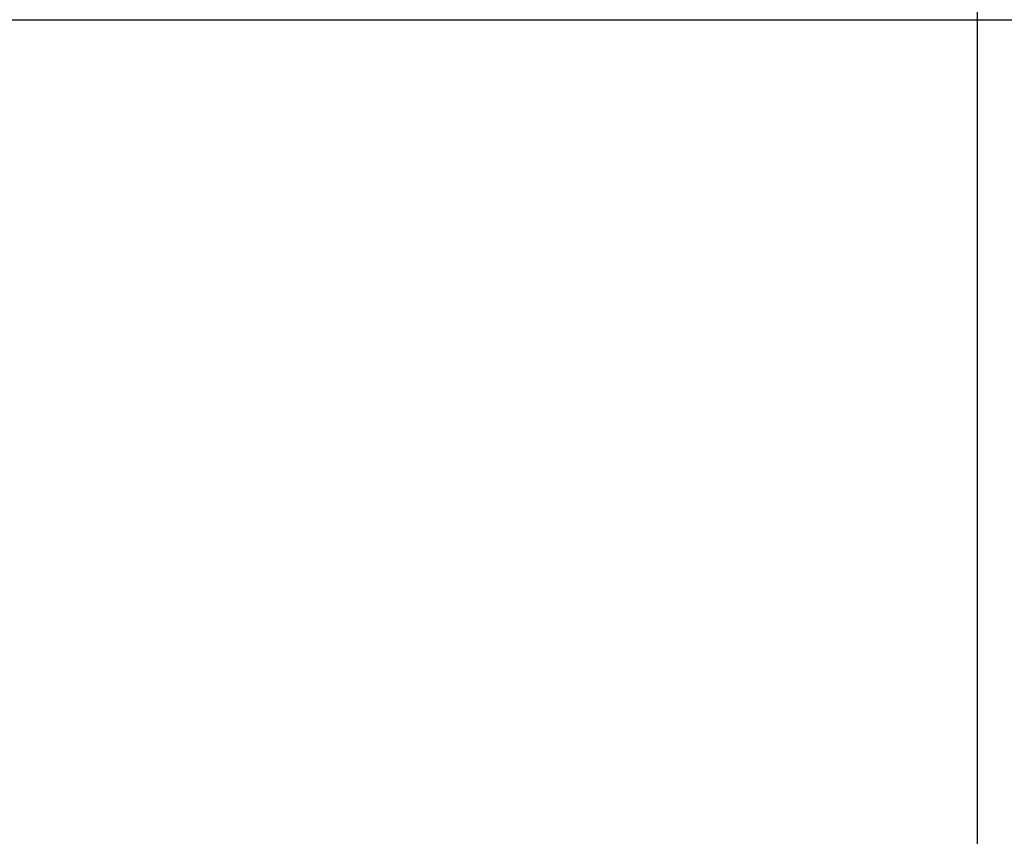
# Model space of a CAD drawing. Header units: centimetres. Extents: x -10 to 8.9, y -34.1 to -8.
# Tile 242 of 256: x 7.028 to 7.164, y -9.868 to -9.755. Entities that reach past the tile are written whole.
import ezdxf

# ---------------------------------------------------------------- set-up
doc = ezdxf.new("R2010")
doc.units = ezdxf.units.CM
doc.layers.add('Default', color=7, linetype='Continuous', true_color=0x000000)

msp = doc.modelspace()

# ---------------------------------------------------------------- linework, layer by layer
at = {"layer": 'Default'}
msp.add_line((7.16, -9.675, 3.45), (7.16, -10.15933, 3.45), dxfattribs=at)
at = {"layer": 'Default', "extrusion": (0, -1, 0)}
for radius, start, end in [(2.225, 180, 0), (2.14248, 180.05174, 359.9484)]:
    msp.add_arc((5.45, 3.45, 9.755), radius, start, end, dxfattribs=at)
at = {"layer": 'Default'}
msp.add_rational_spline([(7.45816, -9.67679, 3.45), (7.42682, -10.02616, 3.45), (7.31436, -10.35842, 3.45), (7.12705, -10.655, 3.45)], [1.20408065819, 1.18165675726, 1.18165675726, 1.20408065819], degree=3, dxfattribs=at)
msp.add_open_spline([(7.675, -9.755, 3.45), (7.675, -9.80272, 3.58111), (7.65171, -9.90173, 3.85314), (7.53364, -10.05402, 4.27154), (7.32639, -10.20078, 4.67476), (7.03468, -10.33178, 5.03468), (6.67475, -10.43795, 5.3264), (6.33876, -10.5008, 5.49907), (6.06232, -10.53489, 5.59272), (5.85444, -10.55257, 5.6413), (5.68335, -10.56103, 5.66455), (5.54885, -10.56431, 5.67355), (5.45, -10.5651, 5.67572), (5.35115, -10.56431, 5.67355), (5.21665, -10.56103, 5.66455), (5.04556, -10.55257, 5.6413), (4.83768, -10.53489, 5.59272), (4.56124, -10.5008, 5.49907), (4.22525, -10.43795, 5.3264), (3.86532, -10.33178, 5.03468), (3.57361, -10.20078, 4.67476), (3.36636, -10.05402, 4.27154), (3.24829, -9.90173, 3.85314), (3.225, -9.80272, 3.58111), (3.225, -9.755, 3.45)], degree=3, knots=[0, 0, 0, 0, 4.526869, 9.053738, 13.580607, 18.107476, 22.634345, 27.161214, 29.424649, 31.688084, 33.951518, 35.083235, 36.214953, 37.34667, 38.478387, 40.741822, 43.005256, 45.268691, 49.79556, 54.322429, 58.849298, 63.376167, 67.903036, 72.429905, 72.429905, 72.429905, 72.429905], dxfattribs=at)
msp.add_open_spline([(7.59307, -9.76371, 3.47394), (7.59224, -9.80001, 3.57366), (7.57619, -9.87288, 3.77388), (7.51035, -9.98023, 4.06882), (7.40407, -10.08279, 4.3506), (7.26108, -10.17801, 4.61222), (7.085, -10.26439, 4.84954), (6.88039, -10.3404, 5.05836), (6.65191, -10.40497, 5.23577), (6.40428, -10.45733, 5.37963), (6.14207, -10.49696, 5.48851), (5.86966, -10.52354, 5.56155), (5.59121, -10.5369, 5.59824), (5.31075, -10.53694, 5.59837), (5.03227, -10.52368, 5.56193), (4.7598, -10.49719, 5.48915), (4.49751, -10.45765, 5.38051), (4.24976, -10.40538, 5.23689), (4.02113, -10.34089, 5.05972), (3.81633, -10.26496, 4.85109), (3.64006, -10.17867, 4.61402), (3.49674, -10.08342, 4.35233), (3.39039, -9.98111, 4.07124), (3.32405, -9.87358, 3.77581), (3.30776, -9.80029, 3.57444), (3.30693, -9.76371, 3.47394)], degree=3, dxfattribs=at)

doc.saveas('drawing.dxf')
